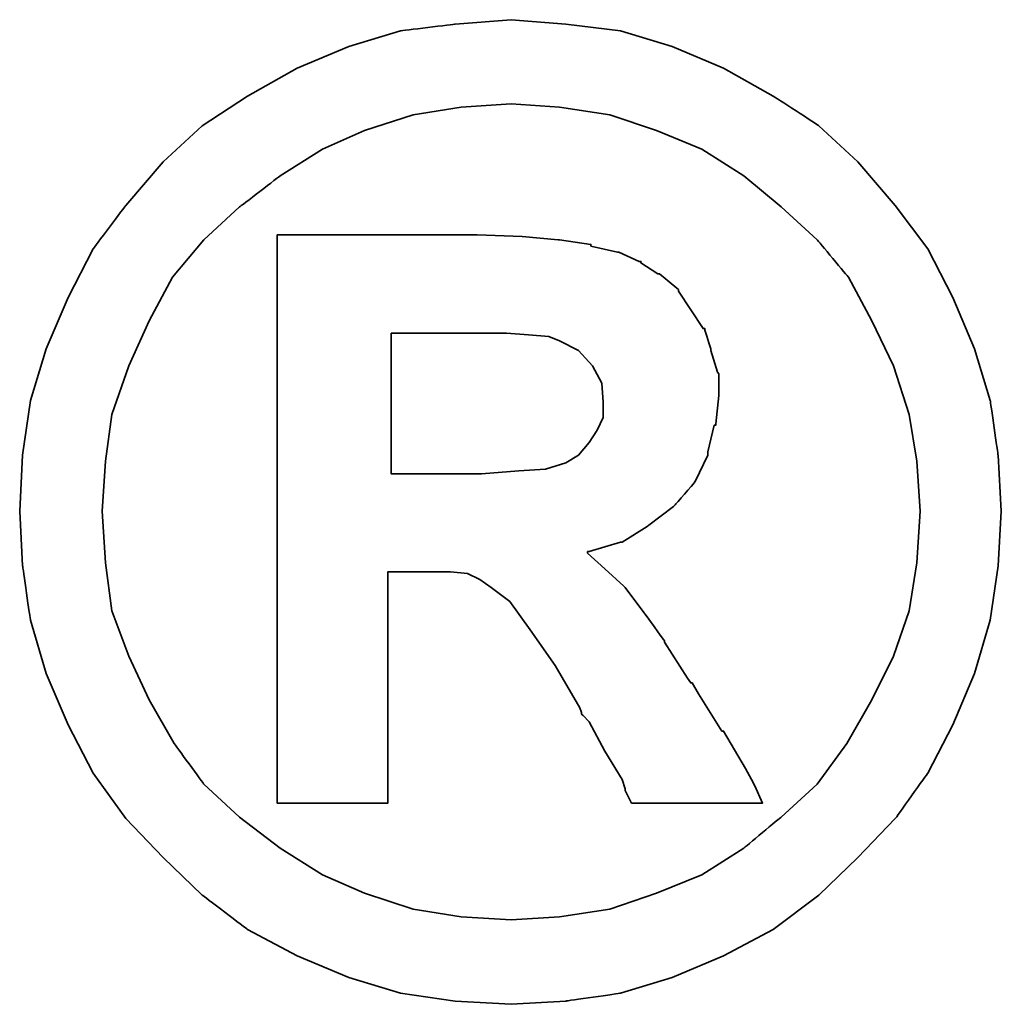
# Model space of a CAD drawing. Header units: millimetres. Extents: x 450 to 829, y 342 to 460.
# Tile 50 of 53: x 735.68 to 737.32, y 379.74 to 381.38. Entities that reach past the tile are written whole.
import ezdxf

# ---------------------------------------------------------------- set-up
doc = ezdxf.new("R2010")
doc.units = ezdxf.units.MM
doc.layers.add('DIM', color=4, linetype='CONTINUOUS')
doc.layers.add('layer 1', color=7, linetype='CONTINUOUS')

# ---------------------------------------------------------------- blocks, each defined once
blk = doc.blocks.new('TBI MOTION logo(完整正式版)')
at = {"layer": 'layer 1', "color": 22, "lineweight": 35}
for points, knots in [([(81.20634, 4.98624), (81.20634, 4.98624), (81.18649, 5.32862), (81.18649, 5.32862), (81.18649, 5.32862), (81.18649, 5.32862), (81.13886, 5.66206), (81.13886, 5.66206), (81.13886, 5.66206), (81.13886, 5.66206), (81.04359, 5.97764), (81.04359, 5.97764), (81.04359, 5.97764), (81.04359, 5.97764), (80.91061, 6.29124), (80.91061, 6.29124), (80.91061, 6.29124), (80.91061, 6.29124), (80.75778, 6.58697), (80.75778, 6.58697), (80.75778, 6.58697), (80.75778, 6.58697), (80.5593, 6.85294), (80.5593, 6.85294), (80.5593, 6.85294), (80.5593, 6.85294), (80.33105, 7.1189), (80.33105, 7.1189), (80.33105, 7.1189), (80.33105, 7.1189), (80.09287, 7.33921), (80.09287, 7.33921), (80.09287, 7.33921), (80.09287, 7.33921), (79.815, 7.51982), (79.815, 7.51982), (79.815, 7.51982), (79.815, 7.51982), (79.51133, 7.69051), (79.51133, 7.69051), (79.51133, 7.69051), (79.51133, 7.69051), (79.19773, 7.8235), (79.19773, 7.8235), (79.19773, 7.8235), (79.19773, 7.8235), (78.88215, 7.91877), (78.88215, 7.91877), (78.88215, 7.91877), (78.88215, 7.91877), (78.54871, 7.95846), (78.54871, 7.95846), (78.54871, 7.95846), (78.54871, 7.95846), (78.21526, 7.98625), (78.21526, 7.98625), (78.21526, 7.98625), (78.21526, 7.98625), (77.87388, 7.95846), (77.87388, 7.95846), (77.87388, 7.95846), (77.87388, 7.95846), (77.54044, 7.91877), (77.54044, 7.91877), (77.54044, 7.91877), (77.54044, 7.91877), (77.22485, 7.8235), (77.22485, 7.8235), (77.22485, 7.8235), (77.22485, 7.8235), (76.91027, 7.69051), (76.91027, 7.69051), (76.91027, 7.69051), (76.91027, 7.69051), (76.6056, 7.51982), (76.6056, 7.51982), (76.6056, 7.51982), (76.6056, 7.51982), (76.32972, 7.33921), (76.32972, 7.33921), (76.32972, 7.33921), (76.32972, 7.33921), (76.09154, 7.1189), (76.09154, 7.1189), (76.09154, 7.1189), (76.09154, 7.1189), (75.86329, 6.85294), (75.86329, 6.85294), (75.86329, 6.85294), (75.86329, 6.85294), (75.66382, 6.58697), (75.66382, 6.58697), (75.66382, 6.58697), (75.66382, 6.58697), (75.51099, 6.29124), (75.51099, 6.29124), (75.51099, 6.29124), (75.51099, 6.29124), (75.37702, 5.97764), (75.37702, 5.97764), (75.37702, 5.97764), (75.37702, 5.97764), (75.28175, 5.66206), (75.28175, 5.66206), (75.28175, 5.66206), (75.28175, 5.66206), (75.23411, 5.32862), (75.23411, 5.32862), (75.23411, 5.32862), (75.23411, 5.32862), (75.21625, 4.98624), (75.21625, 4.98624), (75.21625, 4.98624), (75.21625, 4.98624), (75.23411, 4.6528), (75.23411, 4.6528), (75.23411, 4.6528), (75.23411, 4.6528), (75.28175, 4.32035), (75.28175, 4.32035), (75.28175, 4.32035), (75.28175, 4.32035), (75.37702, 3.99583), (75.37702, 3.99583), (75.37702, 3.99583), (75.37702, 3.99583), (75.51099, 3.68224), (75.51099, 3.68224), (75.51099, 3.68224), (75.51099, 3.68224), (75.66382, 3.38749), (75.66382, 3.38749), (75.66382, 3.38749), (75.66382, 3.38749), (75.86329, 3.10963), (75.86329, 3.10963), (75.86329, 3.10963), (75.86329, 3.10963), (76.09154, 2.87145), (76.09154, 2.87145), (76.09154, 2.87145), (76.09154, 2.87145), (76.32972, 2.6432), (76.32972, 2.6432), (76.32972, 2.6432), (76.32972, 2.6432), (76.6056, 2.43381), (76.6056, 2.43381), (76.6056, 2.43381), (76.6056, 2.43381), (76.91027, 2.27205), (76.91027, 2.27205), (76.91027, 2.27205), (76.91027, 2.27205), (77.22485, 2.13906), (77.22485, 2.13906), (77.22485, 2.13906), (77.22485, 2.13906), (77.54044, 2.0438), (77.54044, 2.0438), (77.54044, 2.0438), (77.54044, 2.0438), (77.87388, 1.99616), (77.87388, 1.99616), (77.87388, 1.99616), (77.87388, 1.99616), (78.21526, 1.97631), (78.21526, 1.97631), (78.21526, 1.97631), (78.21526, 1.97631), (78.54871, 1.99616), (78.54871, 1.99616), (78.54871, 1.99616), (78.54871, 1.99616), (78.88215, 2.0438), (78.88215, 2.0438), (78.88215, 2.0438), (78.88215, 2.0438), (79.19773, 2.13906), (79.19773, 2.13906), (79.19773, 2.13906), (79.19773, 2.13906), (79.51133, 2.27205), (79.51133, 2.27205), (79.51133, 2.27205), (79.51133, 2.27205), (79.815, 2.43381), (79.815, 2.43381), (79.815, 2.43381), (79.815, 2.43381), (80.09287, 2.6432), (80.09287, 2.6432), (80.09287, 2.6432), (80.09287, 2.6432), (80.33105, 2.87145), (80.33105, 2.87145), (80.33105, 2.87145), (80.33105, 2.87145), (80.5593, 3.10963), (80.5593, 3.10963), (80.5593, 3.10963), (80.5593, 3.10963), (80.75778, 3.38749), (80.75778, 3.38749), (80.75778, 3.38749), (80.75778, 3.38749), (80.91061, 3.68224), (80.91061, 3.68224), (80.91061, 3.68224), (80.91061, 3.68224), (81.04359, 3.99583), (81.04359, 3.99583), (81.04359, 3.99583), (81.04359, 3.99583), (81.13886, 4.32035), (81.13886, 4.32035), (81.13886, 4.32035), (81.13886, 4.32035), (81.18649, 4.6528), (81.18649, 4.6528), (81.18649, 4.6528), (81.18649, 4.6528), (81.20634, 4.98624), (81.20634, 4.98624)], [0, 0, 0, 0, 0.0178571, 0.0178571, 0.0178571, 0.0178572, 0.0357143, 0.0357143, 0.0357143, 0.0357143, 0.0535714, 0.0535714, 0.0535714, 0.0535714, 0.0714286, 0.0714286, 0.0714286, 0.0714286, 0.0892857, 0.0892857, 0.0892857, 0.0892857, 0.1071429, 0.1071429, 0.1071429, 0.1071429, 0.125, 0.125, 0.125, 0.125, 0.1428571, 0.1428571, 0.1428571, 0.1428572, 0.1607143, 0.1607143, 0.1607143, 0.1607143, 0.1785714, 0.1785714, 0.1785714, 0.1785714, 0.1964286, 0.1964286, 0.1964286, 0.1964286, 0.2142857, 0.2142857, 0.2142857, 0.2142857, 0.2321429, 0.2321429, 0.2321429, 0.2321429, 0.25, 0.25, 0.25, 0.25, 0.2678571, 0.2678571, 0.2678571, 0.2678572, 0.2857143, 0.2857143, 0.2857143, 0.2857143, 0.3035714, 0.3035714, 0.3035714, 0.3035714, 0.3214286, 0.3214286, 0.3214286, 0.3214286, 0.3392857, 0.3392857, 0.3392857, 0.3392857, 0.3571429, 0.3571429, 0.3571429, 0.3571429, 0.375, 0.375, 0.375, 0.375, 0.3928571, 0.3928571, 0.3928571, 0.3928572, 0.4107143, 0.4107143, 0.4107143, 0.4107143, 0.4285714, 0.4285714, 0.4285714, 0.4285714, 0.4464286, 0.4464286, 0.4464286, 0.4464286, 0.4642857, 0.4642857, 0.4642857, 0.4642857, 0.4821429, 0.4821429, 0.4821429, 0.4821429, 0.5, 0.5, 0.5, 0.5, 0.5178571, 0.5178571, 0.5178571, 0.5178572, 0.5357143, 0.5357143, 0.5357143, 0.5357143, 0.5535714, 0.5535714, 0.5535714, 0.5535714, 0.5714286, 0.5714286, 0.5714286, 0.5714286, 0.5892857, 0.5892857, 0.5892857, 0.5892857, 0.6071429, 0.6071429, 0.6071429, 0.6071429, 0.625, 0.625, 0.625, 0.625, 0.6428571, 0.6428571, 0.6428571, 0.6428572, 0.6607143, 0.6607143, 0.6607143, 0.6607143, 0.6785714, 0.6785714, 0.6785714, 0.6785714, 0.6964286, 0.6964286, 0.6964286, 0.6964286, 0.7142857, 0.7142857, 0.7142857, 0.7142857, 0.7321429, 0.7321429, 0.7321429, 0.7321429, 0.75, 0.75, 0.75, 0.75, 0.7678571, 0.7678571, 0.7678571, 0.7678572, 0.7857143, 0.7857143, 0.7857143, 0.7857143, 0.8035714, 0.8035714, 0.8035714, 0.8035714, 0.8214286, 0.8214286, 0.8214286, 0.8214286, 0.8392857, 0.8392857, 0.8392857, 0.8392857, 0.8571429, 0.8571429, 0.8571429, 0.8571429, 0.875, 0.875, 0.875, 0.875, 0.8928571, 0.8928571, 0.8928571, 0.8928572, 0.9107143, 0.9107143, 0.9107143, 0.9107143, 0.9285714, 0.9285714, 0.9285714, 0.9285714, 0.9464286, 0.9464286, 0.9464286, 0.9464286, 0.9642857, 0.9642857, 0.9642857, 0.9642857, 0.9821429, 0.9821429, 0.9821429, 0.9821429, 1, 1, 1, 1]), ([(80.71014, 4.98624), (80.71014, 4.98624), (80.69129, 5.29091), (80.69129, 5.29091), (80.69129, 5.29091), (80.69129, 5.29091), (80.64464, 5.57672), (80.64464, 5.57672), (80.64464, 5.57672), (80.64464, 5.57672), (80.54937, 5.87245), (80.54937, 5.87245), (80.54937, 5.87245), (80.54937, 5.87245), (80.41639, 6.14833), (80.41639, 6.14833), (80.41639, 6.14833), (80.41639, 6.14833), (80.27349, 6.41429), (80.27349, 6.41429), (80.27349, 6.41429), (80.27349, 6.41429), (80.08295, 6.64255), (80.08295, 6.64255), (80.08295, 6.64255), (80.08295, 6.64255), (79.86264, 6.84301), (79.86264, 6.84301), (79.86264, 6.84301), (79.86264, 6.84301), (79.63439, 7.03355), (79.63439, 7.03355), (79.63439, 7.03355), (79.63439, 7.03355), (79.37835, 7.1963), (79.37835, 7.1963), (79.37835, 7.1963), (79.37835, 7.1963), (79.10246, 7.30944), (79.10246, 7.30944), (79.10246, 7.30944), (79.10246, 7.30944), (78.81665, 7.40471), (78.81665, 7.40471), (78.81665, 7.40471), (78.81665, 7.40471), (78.511, 7.45234), (78.511, 7.45234), (78.511, 7.45234), (78.511, 7.45234), (78.21526, 7.47219), (78.21526, 7.47219), (78.21526, 7.47219), (78.21526, 7.47219), (77.9106, 7.45234), (77.9106, 7.45234), (77.9106, 7.45234), (77.9106, 7.45234), (77.61685, 7.40471), (77.61685, 7.40471), (77.61685, 7.40471), (77.61685, 7.40471), (77.32012, 7.30944), (77.32012, 7.30944), (77.32012, 7.30944), (77.32012, 7.30944), (77.06309, 7.1963), (77.06309, 7.1963), (77.06309, 7.1963), (77.06309, 7.1963), (76.80606, 7.03355), (76.80606, 7.03355), (76.80606, 7.03355), (76.80606, 7.03355), (76.55797, 6.84301), (76.55797, 6.84301), (76.55797, 6.84301), (76.55797, 6.84301), (76.34063, 6.64255), (76.34063, 6.64255), (76.34063, 6.64255), (76.34063, 6.64255), (76.1491, 6.41429), (76.1491, 6.41429), (76.1491, 6.41429), (76.1491, 6.41429), (76.0062, 6.14833), (76.0062, 6.14833), (76.0062, 6.14833), (76.0062, 6.14833), (75.88314, 5.87245), (75.88314, 5.87245), (75.88314, 5.87245), (75.88314, 5.87245), (75.77794, 5.57672), (75.77794, 5.57672), (75.77794, 5.57672), (75.77794, 5.57672), (75.73924, 5.29091), (75.73924, 5.29091), (75.73924, 5.29091), (75.73924, 5.29091), (75.72039, 4.98624), (75.72039, 4.98624), (75.72039, 4.98624), (75.72039, 4.98624), (75.73924, 4.67165), (75.73924, 4.67165), (75.73924, 4.67165), (75.73924, 4.67165), (75.77794, 4.37791), (75.77794, 4.37791), (75.77794, 4.37791), (75.77794, 4.37791), (75.88314, 4.10102), (75.88314, 4.10102), (75.88314, 4.10102), (75.88314, 4.10102), (76.0062, 3.83407), (76.0062, 3.83407), (76.0062, 3.83407), (76.0062, 3.83407), (76.15902, 3.56811), (76.15902, 3.56811), (76.15902, 3.56811), (76.15902, 3.56811), (76.34063, 3.32001), (76.34063, 3.32001), (76.34063, 3.32001), (76.34063, 3.32001), (76.55797, 3.11955), (76.55797, 3.11955), (76.55797, 3.11955), (76.55797, 3.11955), (76.80606, 2.92901), (76.80606, 2.92901), (76.80606, 2.92901), (76.80606, 2.92901), (77.06309, 2.76725), (77.06309, 2.76725), (77.06309, 2.76725), (77.06309, 2.76725), (77.32012, 2.65412), (77.32012, 2.65412), (77.32012, 2.65412), (77.32012, 2.65412), (77.61685, 2.55786), (77.61685, 2.55786), (77.61685, 2.55786), (77.61685, 2.55786), (77.9106, 2.51022), (77.9106, 2.51022), (77.9106, 2.51022), (77.9106, 2.51022), (78.21526, 2.49137), (78.21526, 2.49137), (78.21526, 2.49137), (78.21526, 2.49137), (78.511, 2.51022), (78.511, 2.51022), (78.511, 2.51022), (78.511, 2.51022), (78.81665, 2.55786), (78.81665, 2.55786), (78.81665, 2.55786), (78.81665, 2.55786), (79.10246, 2.65412), (79.10246, 2.65412), (79.10246, 2.65412), (79.10246, 2.65412), (79.37835, 2.76725), (79.37835, 2.76725), (79.37835, 2.76725), (79.37835, 2.76725), (79.63439, 2.92901), (79.63439, 2.92901), (79.63439, 2.92901), (79.63439, 2.92901), (79.86264, 3.11955), (79.86264, 3.11955), (79.86264, 3.11955), (79.86264, 3.11955), (80.08295, 3.32001), (80.08295, 3.32001), (80.08295, 3.32001), (80.08295, 3.32001), (80.26356, 3.56811), (80.26356, 3.56811), (80.26356, 3.56811), (80.26356, 3.56811), (80.41639, 3.83407), (80.41639, 3.83407), (80.41639, 3.83407), (80.41639, 3.83407), (80.54937, 4.10102), (80.54937, 4.10102), (80.54937, 4.10102), (80.54937, 4.10102), (80.64464, 4.37791), (80.64464, 4.37791), (80.64464, 4.37791), (80.64464, 4.37791), (80.69129, 4.67165), (80.69129, 4.67165), (80.69129, 4.67165), (80.69129, 4.67165), (80.71014, 4.98624), (80.71014, 4.98624)], [0, 0, 0, 0, 0.0192308, 0.0192308, 0.0192308, 0.0192308, 0.0384615, 0.0384615, 0.0384615, 0.0384615, 0.0576923, 0.0576923, 0.0576923, 0.0576923, 0.0769231, 0.0769231, 0.0769231, 0.0769231, 0.0961538, 0.0961538, 0.0961538, 0.0961539, 0.1153846, 0.1153846, 0.1153846, 0.1153846, 0.1346154, 0.1346154, 0.1346154, 0.1346154, 0.1538462, 0.1538462, 0.1538462, 0.1538462, 0.1730769, 0.1730769, 0.1730769, 0.1730769, 0.1923077, 0.1923077, 0.1923077, 0.1923077, 0.2115385, 0.2115385, 0.2115385, 0.2115385, 0.2307692, 0.2307692, 0.2307692, 0.2307692, 0.25, 0.25, 0.25, 0.25, 0.2692308, 0.2692308, 0.2692308, 0.2692308, 0.2884615, 0.2884615, 0.2884615, 0.2884615, 0.3076923, 0.3076923, 0.3076923, 0.3076923, 0.3269231, 0.3269231, 0.3269231, 0.3269231, 0.3461538, 0.3461538, 0.3461538, 0.3461539, 0.3653846, 0.3653846, 0.3653846, 0.3653846, 0.3846154, 0.3846154, 0.3846154, 0.3846154, 0.4038462, 0.4038462, 0.4038462, 0.4038462, 0.4230769, 0.4230769, 0.4230769, 0.4230769, 0.4423077, 0.4423077, 0.4423077, 0.4423077, 0.4615385, 0.4615385, 0.4615385, 0.4615385, 0.4807692, 0.4807692, 0.4807692, 0.4807692, 0.5, 0.5, 0.5, 0.5, 0.5192308, 0.5192308, 0.5192308, 0.5192308, 0.5384615, 0.5384615, 0.5384615, 0.5384615, 0.5576923, 0.5576923, 0.5576923, 0.5576923, 0.5769231, 0.5769231, 0.5769231, 0.5769231, 0.5961538, 0.5961538, 0.5961538, 0.5961539, 0.6153846, 0.6153846, 0.6153846, 0.6153846, 0.6346154, 0.6346154, 0.6346154, 0.6346154, 0.6538462, 0.6538462, 0.6538462, 0.6538462, 0.6730769, 0.6730769, 0.6730769, 0.6730769, 0.6923077, 0.6923077, 0.6923077, 0.6923077, 0.7115385, 0.7115385, 0.7115385, 0.7115385, 0.7307692, 0.7307692, 0.7307692, 0.7307692, 0.75, 0.75, 0.75, 0.75, 0.7692308, 0.7692308, 0.7692308, 0.7692308, 0.7884615, 0.7884615, 0.7884615, 0.7884615, 0.8076923, 0.8076923, 0.8076923, 0.8076923, 0.8269231, 0.8269231, 0.8269231, 0.8269231, 0.8461538, 0.8461538, 0.8461538, 0.8461539, 0.8653846, 0.8653846, 0.8653846, 0.8653846, 0.8846154, 0.8846154, 0.8846154, 0.8846154, 0.9038462, 0.9038462, 0.9038462, 0.9038462, 0.9230769, 0.9230769, 0.9230769, 0.9230769, 0.9423077, 0.9423077, 0.9423077, 0.9423077, 0.9615385, 0.9615385, 0.9615385, 0.9615385, 0.9807692, 0.9807692, 0.9807692, 0.9807692, 1, 1, 1, 1]), ([(76.78721, 3.2823), (76.78721, 3.2823), (76.78721, 3.32001), (76.78721, 3.32001), (76.78721, 3.32001), (76.78721, 3.32001), (76.78721, 3.42422), (76.78721, 3.42422), (76.78721, 3.42422), (76.78721, 3.42422), (76.78721, 3.59689), (76.78721, 3.59689), (76.78721, 3.59689), (76.78721, 3.59689), (76.78721, 3.80529), (76.78721, 3.80529), (76.78721, 3.80529), (76.78721, 3.80529), (76.78721, 4.0524), (76.78721, 4.0524), (76.78721, 4.0524), (76.78721, 4.0524), (76.78721, 4.32035), (76.78721, 4.32035), (76.78721, 4.32035), (76.78721, 4.32035), (76.78721, 4.92868), (76.78721, 4.92868), (76.78721, 4.92868), (76.78721, 4.92868), (76.78721, 5.53801), (76.78721, 5.53801), (76.78721, 5.53801), (76.78721, 5.53801), (76.78721, 5.82482), (76.78721, 5.82482), (76.78721, 5.82482), (76.78721, 5.82482), (76.78721, 6.07291), (76.78721, 6.07291), (76.78721, 6.07291), (76.78721, 6.07291), (76.78721, 6.30017), (76.78721, 6.30017), (76.78721, 6.30017), (76.78721, 6.30017), (76.78721, 6.45399), (76.78721, 6.45399), (76.78721, 6.45399), (76.78721, 6.45399), (76.78721, 6.5572), (76.78721, 6.5572), (76.78721, 6.5572), (76.78721, 6.5572), (76.78721, 6.59689), (76.78721, 6.59689), (76.78721, 6.59689), (76.78721, 6.59689), (76.78721, 6.67232), (76.78721, 6.67232), (76.78721, 6.67232), (76.78721, 6.67232), (76.8537, 6.67232), (76.8537, 6.67232), (76.8537, 6.67232), (76.8537, 6.67232), (76.87355, 6.67232), (76.87355, 6.67232), (76.87355, 6.67232), (76.87355, 6.67232), (76.91027, 6.67232), (76.91027, 6.67232), (76.91027, 6.67232), (76.91027, 6.67232), (77.04424, 6.67232), (77.04424, 6.67232), (77.04424, 6.67232), (77.04424, 6.67232), (77.22485, 6.67232), (77.22485, 6.67232), (77.22485, 6.67232), (77.22485, 6.67232), (77.43524, 6.67232), (77.43524, 6.67232), (77.43524, 6.67232), (77.43524, 6.67232), (77.65357, 6.67232), (77.65357, 6.67232), (77.65357, 6.67232), (77.65357, 6.67232), (77.82625, 6.67232), (77.82625, 6.67232), (77.82625, 6.67232), (77.82625, 6.67232), (77.94037, 6.67232), (77.94037, 6.67232), (77.94037, 6.67232), (77.94037, 6.67232), (77.97709, 6.67232), (77.97709, 6.67232), (77.97709, 6.67232), (77.97709, 6.67232), (77.99694, 6.67232), (77.99694, 6.67232), (77.99694, 6.67232), (77.99694, 6.67232), (78.00686, 6.67232), (78.00686, 6.67232), (78.00686, 6.67232), (78.00686, 6.67232), (78.28275, 6.6624), (78.28275, 6.6624), (78.28275, 6.6624), (78.28275, 6.6624), (78.50107, 6.64255), (78.50107, 6.64255), (78.50107, 6.64255), (78.50107, 6.64255), (78.511, 6.64255), (78.511, 6.64255), (78.511, 6.64255), (78.511, 6.64255), (78.70154, 6.61476), (78.70154, 6.61476), (78.70154, 6.61476), (78.70154, 6.61476), (78.70154, 6.60483), (78.70154, 6.60483), (78.70154, 6.60483), (78.70154, 6.60483), (78.86429, 6.56713), (78.86429, 6.56713), (78.86429, 6.56713), (78.86429, 6.56713), (78.87223, 6.56713), (78.87223, 6.56713), (78.87223, 6.56713), (78.87223, 6.56713), (78.99727, 6.51056), (78.99727, 6.51056), (78.99727, 6.51056), (78.99727, 6.51056), (79.00719, 6.51056), (79.00719, 6.51056), (79.00719, 6.51056), (79.00719, 6.51056), (79.00719, 6.50162), (79.00719, 6.50162), (79.00719, 6.50162), (79.00719, 6.50162), (79.1104, 6.43415), (79.1104, 6.43415), (79.1104, 6.43415), (79.1104, 6.43415), (79.12132, 6.43415), (79.12132, 6.43415), (79.12132, 6.43415), (79.12132, 6.43415), (79.22552, 6.34781), (79.22552, 6.34781), (79.22552, 6.34781), (79.22552, 6.34781), (79.23544, 6.33888), (79.23544, 6.33888), (79.23544, 6.33888), (79.23544, 6.33888), (79.23544, 6.32895), (79.23544, 6.32895), (79.23544, 6.32895), (79.23544, 6.32895), (79.31087, 6.21483), (79.31087, 6.21483), (79.31087, 6.21483), (79.31087, 6.21483), (79.38629, 6.1007), (79.38629, 6.1007), (79.38629, 6.1007), (79.38629, 6.1007), (79.3972, 6.1007), (79.3972, 6.1007), (79.3972, 6.1007), (79.3972, 6.1007), (79.3972, 6.09078), (79.3972, 6.09078), (79.3972, 6.09078), (79.3972, 6.09078), (79.43392, 5.97764), (79.43392, 5.97764), (79.43392, 5.97764), (79.43392, 5.97764), (79.43392, 5.96772), (79.43392, 5.96772), (79.43392, 5.96772), (79.43392, 5.96772), (79.47362, 5.83474), (79.47362, 5.83474), (79.47362, 5.83474), (79.47362, 5.83474), (79.48156, 5.82482), (79.48156, 5.82482), (79.48156, 5.82482), (79.48156, 5.82482), (79.48156, 5.69977), (79.48156, 5.69977), (79.48156, 5.69977), (79.48156, 5.69977), (79.48156, 5.69183), (79.48156, 5.69183), (79.48156, 5.69183), (79.48156, 5.69183), (79.4637, 5.51915), (79.4637, 5.51915), (79.4637, 5.51915), (79.4637, 5.51915), (79.4637, 5.51122), (79.4637, 5.51122), (79.4637, 5.51122), (79.4637, 5.51122), (79.45377, 5.51122), (79.45377, 5.51122), (79.45377, 5.51122), (79.45377, 5.51122), (79.41507, 5.34847), (79.41507, 5.34847), (79.41507, 5.34847), (79.41507, 5.34847), (79.41507, 5.33854), (79.41507, 5.33854), (79.41507, 5.33854), (79.41507, 5.33854), (79.41507, 5.32862), (79.41507, 5.32862), (79.41507, 5.32862), (79.41507, 5.32862), (79.33865, 5.16785), (79.33865, 5.16785), (79.33865, 5.16785), (79.33865, 5.16785), (79.33071, 5.15693), (79.33071, 5.15693), (79.33071, 5.15693), (79.33071, 5.15693), (79.2156, 5.02495), (79.2156, 5.02495), (79.2156, 5.02495), (79.2156, 5.02495), (79.20567, 5.01502), (79.20567, 5.01502), (79.20567, 5.01502), (79.20567, 5.01502), (79.05483, 4.89991), (79.05483, 4.89991), (79.05483, 4.89991), (79.05483, 4.89991), (79.04491, 4.89197), (79.04491, 4.89197), (79.04491, 4.89197), (79.04491, 4.89197), (78.89208, 4.7967), (78.89208, 4.7967), (78.89208, 4.7967), (78.89208, 4.7967), (78.88215, 4.7967), (78.88215, 4.7967), (78.88215, 4.7967), (78.88215, 4.7967), (78.69161, 4.73913), (78.69161, 4.73913), (78.69161, 4.73913), (78.69161, 4.73913), (78.68169, 4.73913), (78.68169, 4.73913), (78.68169, 4.73913), (78.68169, 4.73913), (78.68169, 4.72921), (78.68169, 4.72921), (78.68169, 4.72921), (78.68169, 4.72921), (78.78688, 4.63394), (78.78688, 4.63394), (78.78688, 4.63394), (78.78688, 4.63394), (78.902, 4.52875), (78.902, 4.52875), (78.902, 4.52875), (78.902, 4.52875), (78.91093, 4.52081), (78.91093, 4.52081), (78.91093, 4.52081), (78.91093, 4.52081), (79.02506, 4.36798), (79.02506, 4.36798), (79.02506, 4.36798), (79.02506, 4.36798), (79.1501, 4.1953), (79.1501, 4.1953), (79.1501, 4.1953), (79.1501, 4.1953), (79.1501, 4.18736), (79.1501, 4.18736), (79.1501, 4.18736), (79.1501, 4.18736), (79.29201, 3.96705), (79.29201, 3.96705), (79.29201, 3.96705), (79.29201, 3.96705), (79.31087, 3.93828), (79.31087, 3.93828), (79.31087, 3.93828), (79.31087, 3.93828), (79.32079, 3.93828), (79.32079, 3.93828), (79.32079, 3.93828), (79.32079, 3.93828), (79.3585, 3.87178), (79.3585, 3.87178), (79.3585, 3.87178), (79.3585, 3.87178), (79.50141, 3.64353), (79.50141, 3.64353), (79.50141, 3.64353), (79.50141, 3.64353), (79.51133, 3.64353), (79.51133, 3.64353), (79.51133, 3.64353), (79.51133, 3.64353), (79.64431, 3.41528), (79.64431, 3.41528), (79.64431, 3.41528), (79.64431, 3.41528), (79.68202, 3.3478), (79.68202, 3.3478), (79.68202, 3.3478), (79.68202, 3.3478), (79.70187, 3.31009), (79.70187, 3.31009), (79.70187, 3.31009), (79.70187, 3.31009), (79.7495, 3.2049), (79.7495, 3.2049), (79.7495, 3.2049), (79.7495, 3.2049), (79.64431, 3.2049), (79.64431, 3.2049), (79.64431, 3.2049), (79.64431, 3.2049), (79.62546, 3.2049), (79.62546, 3.2049), (79.62546, 3.2049), (79.62546, 3.2049), (79.53912, 3.2049), (79.53912, 3.2049), (79.53912, 3.2049), (79.53912, 3.2049), (79.31087, 3.2049), (79.31087, 3.2049), (79.31087, 3.2049), (79.31087, 3.2049), (79.08262, 3.2049), (79.08262, 3.2049), (79.08262, 3.2049), (79.08262, 3.2049), (79.00719, 3.2049), (79.00719, 3.2049), (79.00719, 3.2049), (79.00719, 3.2049), (78.98735, 3.2049), (78.98735, 3.2049), (78.98735, 3.2049), (78.98735, 3.2049), (78.94964, 3.2049), (78.94964, 3.2049), (78.94964, 3.2049), (78.94964, 3.2049), (78.92979, 3.24459), (78.92979, 3.24459), (78.92979, 3.24459), (78.92979, 3.24459), (78.91093, 3.2823), (78.91093, 3.2823), (78.91093, 3.2823), (78.91093, 3.2823), (78.91093, 3.29223), (78.91093, 3.29223), (78.91093, 3.29223), (78.91093, 3.29223), (78.89208, 3.3478), (78.89208, 3.3478), (78.89208, 3.3478), (78.89208, 3.3478), (78.78688, 3.52048), (78.78688, 3.52048), (78.78688, 3.52048), (78.78688, 3.52048), (78.69161, 3.7001), (78.69161, 3.7001), (78.69161, 3.7001), (78.69161, 3.7001), (78.6539, 3.7388), (78.6539, 3.7388), (78.6539, 3.7388), (78.6539, 3.7388), (78.64398, 3.74873), (78.64398, 3.74873), (78.64398, 3.74873), (78.64398, 3.74873), (78.64398, 3.75766), (78.64398, 3.75766), (78.64398, 3.75766), (78.64398, 3.75766), (78.63405, 3.78644), (78.63405, 3.78644), (78.63405, 3.78644), (78.63405, 3.78644), (78.48321, 4.04347), (78.48321, 4.04347), (78.48321, 4.04347), (78.48321, 4.04347), (78.33038, 4.2618), (78.33038, 4.2618), (78.33038, 4.2618), (78.33038, 4.2618), (78.20732, 4.43447), (78.20732, 4.43447), (78.20732, 4.43447), (78.20732, 4.43447), (78.09221, 4.52081), (78.09221, 4.52081), (78.09221, 4.52081), (78.09221, 4.52081), (78.02472, 4.56845), (78.02472, 4.56845), (78.02472, 4.56845), (78.02472, 4.56845), (77.9493, 4.60616), (77.9493, 4.60616), (77.9493, 4.60616), (77.9493, 4.60616), (77.8451, 4.61608), (77.8451, 4.61608), (77.8451, 4.61608), (77.8451, 4.61608), (77.71113, 4.61608), (77.71113, 4.61608), (77.71113, 4.61608), (77.71113, 4.61608), (77.69128, 4.61608), (77.69128, 4.61608), (77.69128, 4.61608), (77.69128, 4.61608), (77.67342, 4.61608), (77.67342, 4.61608), (77.67342, 4.61608), (77.67342, 4.61608), (77.5583, 4.61608), (77.5583, 4.61608), (77.5583, 4.61608), (77.5583, 4.61608), (77.46303, 4.61608), (77.46303, 4.61608), (77.46303, 4.61608), (77.46303, 4.61608), (77.46303, 4.54761), (77.46303, 4.54761), (77.46303, 4.54761), (77.46303, 4.54761), (77.46303, 4.47318), (77.46303, 4.47318), (77.46303, 4.47318), (77.46303, 4.47318), (77.46303, 4.24294), (77.46303, 4.24294), (77.46303, 4.24294), (77.46303, 4.24294), (77.46303, 3.99583), (77.46303, 3.99583), (77.46303, 3.99583), (77.46303, 3.99583), (77.46303, 3.72888), (77.46303, 3.72888), (77.46303, 3.72888), (77.46303, 3.72888), (77.46303, 3.51055), (77.46303, 3.51055), (77.46303, 3.51055), (77.46303, 3.51055), (77.46303, 3.42422), (77.46303, 3.42422), (77.46303, 3.42422), (77.46303, 3.42422), (77.46303, 3.35773), (77.46303, 3.35773), (77.46303, 3.35773), (77.46303, 3.35773), (77.46303, 3.30017), (77.46303, 3.30017), (77.46303, 3.30017), (77.46303, 3.30017), (77.46303, 3.2823), (77.46303, 3.2823), (77.46303, 3.2823), (77.46303, 3.2823), (77.46303, 3.2049), (77.46303, 3.2049), (77.46303, 3.2049), (77.46303, 3.2049), (77.39753, 3.2049), (77.39753, 3.2049), (77.39753, 3.2049), (77.39753, 3.2049), (77.37768, 3.2049), (77.37768, 3.2049), (77.37768, 3.2049), (77.37768, 3.2049), (77.32012, 3.2049), (77.32012, 3.2049), (77.32012, 3.2049), (77.32012, 3.2049), (77.12165, 3.2049), (77.12165, 3.2049), (77.12165, 3.2049), (77.12165, 3.2049), (76.94897, 3.2049), (76.94897, 3.2049), (76.94897, 3.2049), (76.94897, 3.2049), (76.8924, 3.2049), (76.8924, 3.2049), (76.8924, 3.2049), (76.8924, 3.2049), (76.8537, 3.2049), (76.8537, 3.2049), (76.8537, 3.2049), (76.8537, 3.2049), (76.78721, 3.2049), (76.78721, 3.2049), (76.78721, 3.2049), (76.78721, 3.2049), (76.78721, 3.2823), (76.78721, 3.2823)], [0, 0, 0, 0, 0.0074074, 0.0074074, 0.0074074, 0.0074074, 0.0148148, 0.0148148, 0.0148148, 0.0148148, 0.0222222, 0.0222222, 0.0222222, 0.0222222, 0.0296296, 0.0296296, 0.0296296, 0.0296296, 0.037037, 0.037037, 0.037037, 0.037037, 0.0444444, 0.0444444, 0.0444444, 0.0444445, 0.0518519, 0.0518519, 0.0518519, 0.0518519, 0.0592593, 0.0592593, 0.0592593, 0.0592593, 0.0666667, 0.0666667, 0.0666667, 0.0666667, 0.0740741, 0.0740741, 0.0740741, 0.0740741, 0.0814815, 0.0814815, 0.0814815, 0.0814815, 0.0888889, 0.0888889, 0.0888889, 0.0888889, 0.0962963, 0.0962963, 0.0962963, 0.0962963, 0.1037037, 0.1037037, 0.1037037, 0.1037037, 0.1111111, 0.1111111, 0.1111111, 0.1111111, 0.1185185, 0.1185185, 0.1185185, 0.1185185, 0.1259259, 0.1259259, 0.1259259, 0.1259259, 0.1333333, 0.1333333, 0.1333333, 0.1333333, 0.1407407, 0.1407407, 0.1407407, 0.1407408, 0.1481481, 0.1481481, 0.1481481, 0.1481482, 0.1555556, 0.1555556, 0.1555556, 0.1555556, 0.162963, 0.162963, 0.162963, 0.162963, 0.1703704, 0.1703704, 0.1703704, 0.1703704, 0.1777778, 0.1777778, 0.1777778, 0.1777778, 0.1851852, 0.1851852, 0.1851852, 0.1851852, 0.1925926, 0.1925926, 0.1925926, 0.1925926, 0.2, 0.2, 0.2, 0.2, 0.2074074, 0.2074074, 0.2074074, 0.2074074, 0.2148148, 0.2148148, 0.2148148, 0.2148148, 0.2222222, 0.2222222, 0.2222222, 0.2222222, 0.2296296, 0.2296296, 0.2296296, 0.2296296, 0.237037, 0.237037, 0.237037, 0.237037, 0.2444444, 0.2444444, 0.2444444, 0.2444445, 0.2518519, 0.2518519, 0.2518519, 0.2518519, 0.2592593, 0.2592593, 0.2592593, 0.2592593, 0.2666667, 0.2666667, 0.2666667, 0.2666667, 0.2740741, 0.2740741, 0.2740741, 0.2740741, 0.2814815, 0.2814815, 0.2814815, 0.2814815, 0.2888889, 0.2888889, 0.2888889, 0.2888889, 0.2962963, 0.2962963, 0.2962963, 0.2962963, 0.3037037, 0.3037037, 0.3037037, 0.3037037, 0.3111111, 0.3111111, 0.3111111, 0.3111111, 0.3185185, 0.3185185, 0.3185185, 0.3185185, 0.3259259, 0.3259259, 0.3259259, 0.3259259, 0.3333333, 0.3333333, 0.3333333, 0.3333333, 0.3407407, 0.3407407, 0.3407407, 0.3407408, 0.3481481, 0.3481481, 0.3481481, 0.3481482, 0.3555556, 0.3555556, 0.3555556, 0.3555556, 0.362963, 0.362963, 0.362963, 0.362963, 0.3703704, 0.3703704, 0.3703704, 0.3703704, 0.3777778, 0.3777778, 0.3777778, 0.3777778, 0.3851852, 0.3851852, 0.3851852, 0.3851852, 0.3925926, 0.3925926, 0.3925926, 0.3925926, 0.4, 0.4, 0.4, 0.4, 0.4074074, 0.4074074, 0.4074074, 0.4074074, 0.4148148, 0.4148148, 0.4148148, 0.4148148, 0.4222222, 0.4222222, 0.4222222, 0.4222222, 0.4296296, 0.4296296, 0.4296296, 0.4296296, 0.437037, 0.437037, 0.437037, 0.437037, 0.4444444, 0.4444444, 0.4444444, 0.4444445, 0.4518519, 0.4518519, 0.4518519, 0.4518519, 0.4592593, 0.4592593, 0.4592593, 0.4592593, 0.4666667, 0.4666667, 0.4666667, 0.4666667, 0.4740741, 0.4740741, 0.4740741, 0.4740741, 0.4814815, 0.4814815, 0.4814815, 0.4814815, 0.4888889, 0.4888889, 0.4888889, 0.4888889, 0.4962963, 0.4962963, 0.4962963, 0.4962963, 0.5037037, 0.5037037, 0.5037037, 0.5037037, 0.5111111, 0.5111111, 0.5111111, 0.5111111, 0.5185185, 0.5185185, 0.5185185, 0.5185185, 0.5259259, 0.5259259, 0.5259259, 0.5259259, 0.5333333, 0.5333333, 0.5333333, 0.5333333, 0.5407407, 0.5407407, 0.5407407, 0.5407408, 0.5481481, 0.5481481, 0.5481481, 0.5481482, 0.5555556, 0.5555556, 0.5555556, 0.5555556, 0.562963, 0.562963, 0.562963, 0.562963, 0.5703704, 0.5703704, 0.5703704, 0.5703704, 0.5777778, 0.5777778, 0.5777778, 0.5777778, 0.5851852, 0.5851852, 0.5851852, 0.5851852, 0.5925926, 0.5925926, 0.5925926, 0.5925926, 0.6, 0.6, 0.6, 0.6, 0.6074074, 0.6074074, 0.6074074, 0.6074074, 0.6148148, 0.6148148, 0.6148148, 0.6148148, 0.6222222, 0.6222222, 0.6222222, 0.6222222, 0.6296296, 0.6296296, 0.6296296, 0.6296296, 0.637037, 0.637037, 0.637037, 0.637037, 0.6444444, 0.6444444, 0.6444444, 0.6444445, 0.6518519, 0.6518519, 0.6518519, 0.6518519, 0.6592593, 0.6592593, 0.6592593, 0.6592593, 0.6666667, 0.6666667, 0.6666667, 0.6666667, 0.6740741, 0.6740741, 0.6740741, 0.6740741, 0.6814815, 0.6814815, 0.6814815, 0.6814815, 0.6888889, 0.6888889, 0.6888889, 0.6888889, 0.6962963, 0.6962963, 0.6962963, 0.6962963, 0.7037037, 0.7037037, 0.7037037, 0.7037037, 0.7111111, 0.7111111, 0.7111111, 0.7111111, 0.7185185, 0.7185185, 0.7185185, 0.7185185, 0.7259259, 0.7259259, 0.7259259, 0.7259259, 0.7333333, 0.7333333, 0.7333333, 0.7333333, 0.7407407, 0.7407407, 0.7407407, 0.7407408, 0.7481481, 0.7481481, 0.7481481, 0.7481482, 0.7555556, 0.7555556, 0.7555556, 0.7555556, 0.762963, 0.762963, 0.762963, 0.762963, 0.7703704, 0.7703704, 0.7703704, 0.7703704, 0.7777778, 0.7777778, 0.7777778, 0.7777778, 0.7851852, 0.7851852, 0.7851852, 0.7851852, 0.7925926, 0.7925926, 0.7925926, 0.7925926, 0.8, 0.8, 0.8, 0.8, 0.8074074, 0.8074074, 0.8074074, 0.8074074, 0.8148148, 0.8148148, 0.8148148, 0.8148148, 0.8222222, 0.8222222, 0.8222222, 0.8222222, 0.8296296, 0.8296296, 0.8296296, 0.8296296, 0.837037, 0.837037, 0.837037, 0.837037, 0.8444444, 0.8444444, 0.8444444, 0.8444445, 0.8518519, 0.8518519, 0.8518519, 0.8518519, 0.8592593, 0.8592593, 0.8592593, 0.8592593, 0.8666667, 0.8666667, 0.8666667, 0.8666667, 0.8740741, 0.8740741, 0.8740741, 0.8740741, 0.8814815, 0.8814815, 0.8814815, 0.8814815, 0.8888889, 0.8888889, 0.8888889, 0.8888889, 0.8962963, 0.8962963, 0.8962963, 0.8962963, 0.9037037, 0.9037037, 0.9037037, 0.9037037, 0.9111111, 0.9111111, 0.9111111, 0.9111111, 0.9185185, 0.9185185, 0.9185185, 0.9185185, 0.9259259, 0.9259259, 0.9259259, 0.9259259, 0.9333333, 0.9333333, 0.9333333, 0.9333333, 0.9407407, 0.9407407, 0.9407407, 0.9407408, 0.9481481, 0.9481481, 0.9481481, 0.9481482, 0.9555556, 0.9555556, 0.9555556, 0.9555556, 0.962963, 0.962963, 0.962963, 0.962963, 0.9703704, 0.9703704, 0.9703704, 0.9703704, 0.9777778, 0.9777778, 0.9777778, 0.9777778, 0.9851852, 0.9851852, 0.9851852, 0.9851852, 0.9925926, 0.9925926, 0.9925926, 0.9925926, 1, 1, 1, 1]), ([(77.48288, 6.07291), (77.48288, 6.07291), (77.48288, 5.99551), (77.48288, 5.99551), (77.48288, 5.99551), (77.48288, 5.99551), (77.48288, 5.82482), (77.48288, 5.82482), (77.48288, 5.82482), (77.48288, 5.82482), (77.48288, 5.63328), (77.48288, 5.63328), (77.48288, 5.63328), (77.48288, 5.63328), (77.48288, 5.46358), (77.48288, 5.46358), (77.48288, 5.46358), (77.48288, 5.46358), (77.48288, 5.29091), (77.48288, 5.29091), (77.48288, 5.29091), (77.48288, 5.29091), (77.48288, 5.21449), (77.48288, 5.21449), (77.48288, 5.21449), (77.48288, 5.21449), (77.50074, 5.21449), (77.50074, 5.21449), (77.50074, 5.21449), (77.50074, 5.21449), (77.71113, 5.21449), (77.71113, 5.21449), (77.71113, 5.21449), (77.71113, 5.21449), (77.94037, 5.21449), (77.94037, 5.21449), (77.94037, 5.21449), (77.94037, 5.21449), (78.01579, 5.21449), (78.01579, 5.21449), (78.01579, 5.21449), (78.01579, 5.21449), (78.03465, 5.21449), (78.03465, 5.21449), (78.03465, 5.21449), (78.03465, 5.21449), (78.2629, 5.23335), (78.2629, 5.23335), (78.2629, 5.23335), (78.2629, 5.23335), (78.42565, 5.24327), (78.42565, 5.24327), (78.42565, 5.24327), (78.42565, 5.24327), (78.54871, 5.28098), (78.54871, 5.28098), (78.54871, 5.28098), (78.54871, 5.28098), (78.62611, 5.32862), (78.62611, 5.32862), (78.62611, 5.32862), (78.62611, 5.32862), (78.69161, 5.40503), (78.69161, 5.40503), (78.69161, 5.40503), (78.69161, 5.40503), (78.73925, 5.48145), (78.73925, 5.48145), (78.73925, 5.48145), (78.73925, 5.48145), (78.77696, 5.55885), (78.77696, 5.55885), (78.77696, 5.55885), (78.77696, 5.55885), (78.77696, 5.65214), (78.77696, 5.65214), (78.77696, 5.65214), (78.77696, 5.65214), (78.76902, 5.76726), (78.76902, 5.76726), (78.76902, 5.76726), (78.76902, 5.76726), (78.71146, 5.87245), (78.71146, 5.87245), (78.71146, 5.87245), (78.71146, 5.87245), (78.62611, 5.96772), (78.62611, 5.96772), (78.62611, 5.96772), (78.62611, 5.96772), (78.511, 6.02528), (78.511, 6.02528), (78.511, 6.02528), (78.511, 6.02528), (78.44451, 6.05306), (78.44451, 6.05306), (78.44451, 6.05306), (78.44451, 6.05306), (78.32046, 6.06299), (78.32046, 6.06299), (78.32046, 6.06299), (78.32046, 6.06299), (78.18748, 6.07291), (78.18748, 6.07291), (78.18748, 6.07291), (78.18748, 6.07291), (77.99694, 6.07291), (77.99694, 6.07291), (77.99694, 6.07291), (77.99694, 6.07291), (77.97709, 6.07291), (77.97709, 6.07291), (77.97709, 6.07291), (77.97709, 6.07291), (77.90167, 6.07291), (77.90167, 6.07291), (77.90167, 6.07291), (77.90167, 6.07291), (77.69128, 6.07291), (77.69128, 6.07291), (77.69128, 6.07291), (77.69128, 6.07291), (77.50074, 6.07291), (77.50074, 6.07291), (77.50074, 6.07291), (77.50074, 6.07291), (77.48288, 6.07291), (77.48288, 6.07291)], [0, 0, 0, 0, 0.03125, 0.03125, 0.03125, 0.03125, 0.0625, 0.0625, 0.0625, 0.0625, 0.09375, 0.09375, 0.09375, 0.09375, 0.125, 0.125, 0.125, 0.125, 0.15625, 0.15625, 0.15625, 0.15625, 0.1875, 0.1875, 0.1875, 0.1875, 0.21875, 0.21875, 0.21875, 0.21875, 0.25, 0.25, 0.25, 0.25, 0.28125, 0.28125, 0.28125, 0.28125, 0.3125, 0.3125, 0.3125, 0.3125, 0.34375, 0.34375, 0.34375, 0.34375, 0.375, 0.375, 0.375, 0.375, 0.40625, 0.40625, 0.40625, 0.40625, 0.4375, 0.4375, 0.4375, 0.4375, 0.46875, 0.46875, 0.46875, 0.46875, 0.5, 0.5, 0.5, 0.5, 0.53125, 0.53125, 0.53125, 0.53125, 0.5625, 0.5625, 0.5625, 0.5625, 0.59375, 0.59375, 0.59375, 0.59375, 0.625, 0.625, 0.625, 0.625, 0.65625, 0.65625, 0.65625, 0.65625, 0.6875, 0.6875, 0.6875, 0.6875, 0.71875, 0.71875, 0.71875, 0.71875, 0.75, 0.75, 0.75, 0.75, 0.78125, 0.78125, 0.78125, 0.78125, 0.8125, 0.8125, 0.8125, 0.8125, 0.84375, 0.84375, 0.84375, 0.84375, 0.875, 0.875, 0.875, 0.875, 0.90625, 0.90625, 0.90625, 0.90625, 0.9375, 0.9375, 0.9375, 0.9375, 0.96875, 0.96875, 0.96875, 0.96875, 1, 1, 1, 1])]:
    blk.add_open_spline(points, degree=3, knots=knots, dxfattribs=at)

msp = doc.modelspace()

# ---------------------------------------------------------------- block references
at = {"layer": 'DIM', "color": 0, "xscale": 0.2736514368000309, "yscale": 0.2736514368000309, "zscale": 0.2736514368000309}
msp.add_blockref('TBI MOTION logo(完整正式版)', (715.0993, 379.1986), dxfattribs=at)

doc.saveas('drawing.dxf')
